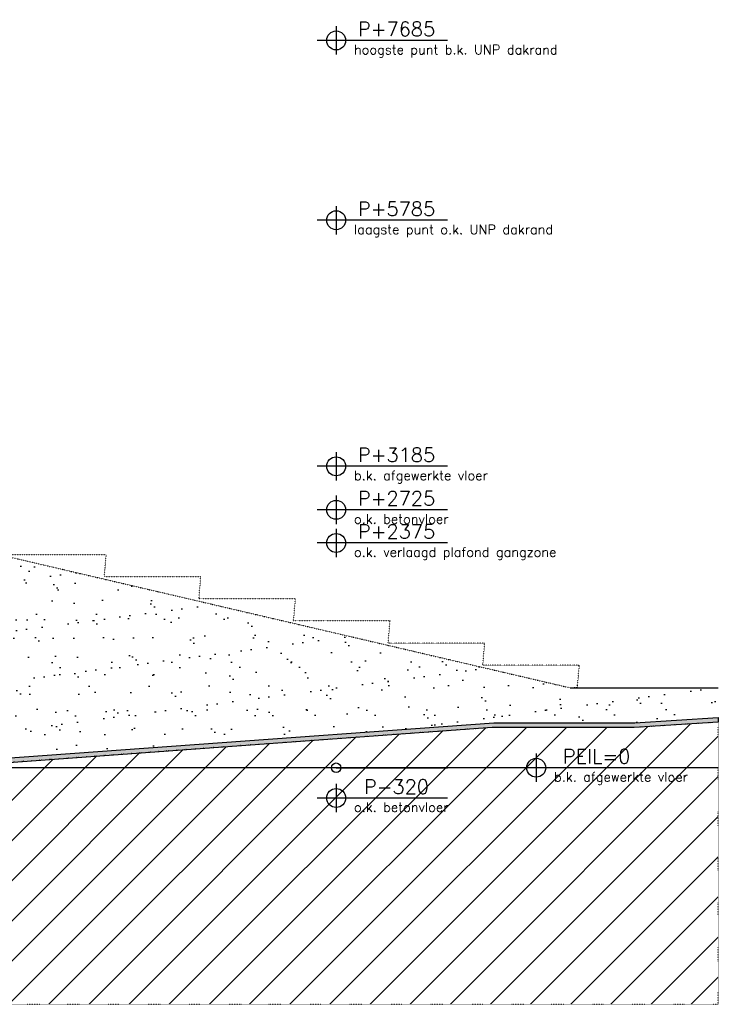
# Model space of a CAD drawing. Header units: millimetres. Extents: x -196137 to 115258, y -76805 to 9942.
# Tile 21 of 56: x 20298 to 27681, y -72307 to -61903. Entities that reach past the tile are written whole.
import ezdxf

# ---------------------------------------------------------------- set-up
doc = ezdxf.new("R2010")
doc.units = ezdxf.units.MM
doc.header["$LTSCALE"] = 0.5
doc.header["$PDMODE"] = 3
doc.header["$PDSIZE"] = 100
doc.linetypes.add('ACAD_ISO07W100', pattern=[3, 0, -3])
doc.linetypes.add('HIDDEN2', pattern=[4.7625, 3.175, -1.5875])
for name, color, linetype in [('arc. 252', 252, 'Continuous'), ('arc. 9', 9, 'Continuous'), ('inrichting terrein', 7, 'ACAD_ISO07W100'), ('maat 1.5mm', 210, 'Continuous'), ('pen 0.05mm', 7, 'Continuous'), ('pen 0.10mm', 6, 'Continuous'), ('pen 0.20mm', 2, 'Continuous'), ('tekst 1.0mm', 7, 'Continuous'), ('tekst 1.5mm', 210, 'Continuous')]:
    doc.layers.add(name, color=color, linetype=linetype)
doc.layers.add('hulplijn', color=140, linetype='Continuous', plot=False)
doc.styles.add('1.0mm tekst', font='romans.shx', dxfattribs={"height": 1})
doc.styles.add('1.5mm tekst', font='romans.shx', dxfattribs={"height": 1.5})
doc.dimstyles.new('peilmaat', dxfattribs={"dimtxt": 1.5, "dimasz": 1, "dimexe": 1.25, "dimexo": 0.625, "dimgap": 0.01, "dimtad": 0, "dimtih": 1, "dimtoh": 1, "dimdec": 0, "dimtxsty": '1.5mm tekst', "dimcen": 2.5, "dimse1": 1, "dimse2": 1, "dimsd1": 1, "dimsd2": 1, "dimclrd": 7, "dimclrt": 256, "dimadec": 0, "dimazin": 0, "dimtfac": 1, "dimtdec": 0, "dimtmove": 0, "dimatfit": 2, "dimfxl": 1, "dimarcsym": 0})

# ---------------------------------------------------------------- blocks, each defined once
blk = doc.blocks.new('*D247')
at = {"layer": 'defpoints', "color": 0, "transparency": 16777216}
for p in [(0, 2375), (108, 2375), (0, 0)]:
    blk.add_point(p, dxfattribs=at)
at = {"layer": 'maat 1.5mm', "transparency": 16777216, "insert": (638, 2496), "char_height": 150, "attachment_point": 5, "style": '1.5mm tekst'}
blk.add_mtext('P+2375', dxfattribs=at)
blk = doc.blocks.new('*D245')
at = {"layer": 'defpoints', "color": 0, "transparency": 16777216}
for p in [(0, 0), (0, -320), (637, -320)]:
    blk.add_point(p, dxfattribs=at)
at = {"layer": 'maat 1.5mm', "transparency": 16777216, "insert": (637, -201), "char_height": 150, "attachment_point": 5, "style": '1.5mm tekst'}
blk.add_mtext('P-320', dxfattribs=at)
blk = doc.blocks.new('peil0-100-GVA')
at = {"layer": 'pen 0.05mm'}
for p, q in [((0, 150), (0, -150)), ((1175, 0), (-200, 0))]:
    blk.add_line(p, q, dxfattribs=at)
blk.add_circle((0, 0), 100, dxfattribs=at)
at = {"layer": 'tekst 1.0mm', "style": '1.0mm tekst'}
blk.add_attdef('OMSCHRIJVING', (188, -147), '', height=100, dxfattribs=at)
at = {"layer": 'tekst 1.5mm', "insert": (638, 120), "char_height": 150, "width": 1133.7, "attachment_point": 5, "style": '1.5mm tekst'}
blk.add_mtext('PEIL=0', dxfattribs=at)
blk = doc.blocks.new('*D249')
at = {"layer": 'defpoints', "color": 0, "transparency": 16777216}
for p in [(0, 2725), (108, 2725), (0, 0)]:
    blk.add_point(p, dxfattribs=at)
at = {"layer": 'maat 1.5mm', "transparency": 16777216, "insert": (638, 2846), "char_height": 150, "attachment_point": 5, "style": '1.5mm tekst'}
blk.add_mtext('P+2725', dxfattribs=at)
blk = doc.blocks.new('*D251')
at = {"layer": 'defpoints', "color": 0, "transparency": 16777216}
for p in [(0, 3185), (108, 3185), (0, 0)]:
    blk.add_point(p, dxfattribs=at)
at = {"layer": 'maat 1.5mm', "transparency": 16777216, "insert": (638, 3306), "char_height": 150, "attachment_point": 5, "style": '1.5mm tekst'}
blk.add_mtext('P+3185', dxfattribs=at)
blk = doc.blocks.new('*D253')
at = {"layer": 'defpoints', "color": 0, "transparency": 16777216}
for p in [(0, 5785), (108, 5785), (0, 0)]:
    blk.add_point(p, dxfattribs=at)
at = {"layer": 'maat 1.5mm', "transparency": 16777216, "insert": (638, 5906), "char_height": 150, "attachment_point": 5, "style": '1.5mm tekst'}
blk.add_mtext('P+5785', dxfattribs=at)
blk = doc.blocks.new('*D255')
at = {"layer": 'defpoints', "color": 0, "transparency": 16777216}
for p in [(0, 7685), (108, 7685), (0, 0)]:
    blk.add_point(p, dxfattribs=at)
at = {"layer": 'maat 1.5mm', "transparency": 16777216, "insert": (638, 7806), "char_height": 150, "attachment_point": 5, "style": '1.5mm tekst'}
blk.add_mtext('P+7685', dxfattribs=at)
blk = doc.blocks.new('*U246')
at = {"layer": 'hulplijn'}
blk.add_line((0, 0), (1175, 0), dxfattribs=at)
blk.add_circle((0, 0), 50, dxfattribs=at)
at = {"layer": 'pen 0.05mm'}
for p, q in [((0, 2525), (0, 2225)), ((1175, 2375), (-200, 2375))]:
    blk.add_line(p, q, dxfattribs=at)
blk.add_circle((0, 2375), 100, dxfattribs=at)
at = {"layer": 'tekst 1.0mm', "style": '1.0mm tekst'}
blk.add_attdef('OMSCHRIJVING', (188.3, 2228.4), '', height=100, dxfattribs=at)
at = {"layer": 'maat 1.5mm'}
dim = blk.add_linear_dim(base=(107.9, 2375), p1=(0, 0), p2=(0, 2375), angle=90, dimstyle='peilmaat', override={"dimscale": 0, "dimpost": 'P+<>'}, dxfattribs=at)
dim.commit()
dim.dimension.update_dxf_attribs({"geometry": '*D247', "text_midpoint": (637.5, 2496.1), "dimtype": 160})
blk = doc.blocks.new('*U244')
at = {"layer": 'hulplijn'}
blk.add_line((0, 0), (1175, 0), dxfattribs=at)
blk.add_circle((0, 0), 50, dxfattribs=at)
at = {"layer": 'pen 0.05mm'}
for p, q in [((0, -170), (0, -470)), ((1175, -320), (-200, -320))]:
    blk.add_line(p, q, dxfattribs=at)
blk.add_circle((0, -320), 100, dxfattribs=at)
at = {"layer": 'tekst 1.0mm', "style": '1.0mm tekst'}
blk.add_attdef('OMSCHRIJVING', (188.3, -466.6), '', height=100, dxfattribs=at)
at = {"layer": 'maat 1.5mm'}
dim = blk.add_linear_dim(base=(637.5, -320), p1=(0, 0), p2=(0, -320), angle=90, dimstyle='peilmaat', override={"dimscale": 0, "dimpost": 'P-<>'}, dxfattribs=at)
dim.commit()
dim.dimension.update_dxf_attribs({"geometry": '*D245', "text_midpoint": (637.5, -201.3), "dimtype": 160})
blk = doc.blocks.new('*U248')
at = {"layer": 'hulplijn'}
blk.add_line((0, 0), (1175, 0), dxfattribs=at)
blk.add_circle((0, 0), 50, dxfattribs=at)
at = {"layer": 'pen 0.05mm'}
for p, q in [((0, 2875), (0, 2575)), ((1175, 2725), (-200, 2725))]:
    blk.add_line(p, q, dxfattribs=at)
blk.add_circle((0, 2725), 100, dxfattribs=at)
at = {"layer": 'tekst 1.0mm', "style": '1.0mm tekst'}
blk.add_attdef('OMSCHRIJVING', (188.3, 2578.4), '', height=100, dxfattribs=at)
at = {"layer": 'maat 1.5mm'}
dim = blk.add_linear_dim(base=(107.9, 2725), p1=(0, 0), p2=(0, 2725), angle=90, dimstyle='peilmaat', override={"dimscale": 0, "dimpost": 'P+<>'}, dxfattribs=at)
dim.commit()
dim.dimension.update_dxf_attribs({"geometry": '*D249', "text_midpoint": (637.5, 2846.1), "dimtype": 160})
blk = doc.blocks.new('*U250')
at = {"layer": 'hulplijn'}
blk.add_line((0, 0), (1175, 0), dxfattribs=at)
blk.add_circle((0, 0), 50, dxfattribs=at)
at = {"layer": 'pen 0.05mm'}
for p, q in [((0, 3335), (0, 3035)), ((1175, 3185), (-200, 3185))]:
    blk.add_line(p, q, dxfattribs=at)
blk.add_circle((0, 3185), 100, dxfattribs=at)
at = {"layer": 'tekst 1.0mm', "style": '1.0mm tekst'}
blk.add_attdef('OMSCHRIJVING', (188.3, 3038.4), '', height=100, dxfattribs=at)
at = {"layer": 'maat 1.5mm'}
dim = blk.add_linear_dim(base=(107.9, 3185), p1=(0, 0), p2=(0, 3185), angle=90, dimstyle='peilmaat', override={"dimscale": 0, "dimpost": 'P+<>'}, dxfattribs=at)
dim.commit()
dim.dimension.update_dxf_attribs({"geometry": '*D251', "text_midpoint": (637.5, 3306.1), "dimtype": 160})
blk = doc.blocks.new('*U252')
at = {"layer": 'hulplijn'}
blk.add_line((0, 0), (1175, 0), dxfattribs=at)
blk.add_circle((0, 0), 50, dxfattribs=at)
at = {"layer": 'pen 0.05mm'}
for p, q in [((0, 5935), (0, 5635)), ((1175, 5785), (-200, 5785))]:
    blk.add_line(p, q, dxfattribs=at)
blk.add_circle((0, 5785), 100, dxfattribs=at)
at = {"layer": 'tekst 1.0mm', "style": '1.0mm tekst'}
blk.add_attdef('OMSCHRIJVING', (188.3, 5638.4), '', height=100, dxfattribs=at)
at = {"layer": 'maat 1.5mm'}
dim = blk.add_linear_dim(base=(107.9, 5785), p1=(0, 0), p2=(0, 5785), angle=90, dimstyle='peilmaat', override={"dimscale": 0, "dimpost": 'P+<>'}, dxfattribs=at)
dim.commit()
dim.dimension.update_dxf_attribs({"geometry": '*D253', "text_midpoint": (637.5, 5906.1), "dimtype": 160})
blk = doc.blocks.new('*U254')
at = {"layer": 'hulplijn'}
blk.add_line((0, 0), (1175, 0), dxfattribs=at)
blk.add_circle((0, 0), 50, dxfattribs=at)
at = {"layer": 'pen 0.05mm'}
for p, q in [((0, 7835), (0, 7535)), ((1175, 7685), (-200, 7685))]:
    blk.add_line(p, q, dxfattribs=at)
blk.add_circle((0, 7685), 100, dxfattribs=at)
at = {"layer": 'tekst 1.0mm', "style": '1.0mm tekst'}
blk.add_attdef('OMSCHRIJVING', (188.3, 7538.4), '', height=100, dxfattribs=at)
at = {"layer": 'maat 1.5mm'}
dim = blk.add_linear_dim(base=(107.9, 7685), p1=(0, 0), p2=(0, 7685), angle=90, dimstyle='peilmaat', override={"dimscale": 0, "dimpost": 'P+<>'}, dxfattribs=at)
dim.commit()
dim.dimension.update_dxf_attribs({"geometry": '*D255', "text_midpoint": (637.5, 7806.1), "dimtype": 160})

msp = doc.modelspace()

# ---------------------------------------------------------------- hatches: boundary and pattern name
at = {"layer": 'arc. 252'}
msp.add_hatch(color=256, dxfattribs=at).paths.add_polyline_path([(17192.1, -69827.1), (18492.1, -69827.2), (25309.7, -69332.1), (26799.5, -69332.1), (27677.9, -69276.7), (27681.1, -69326.6), (26792.1, -69382.1), (25292.1, -69382.1), (18492.1, -69877.4), (17192.1, -69877.1)])
at = {"layer": 'arc. 9'}
h = msp.add_hatch(dxfattribs=at)
h.set_pattern_fill('AR-SAND', color=256, scale=8)
h.paths.add_polyline_path([(16212.1, -66652.1), (26120.6, -68964), (27677.9, -68964), (27677.9, -69276.7), (26799.5, -69332.1), (25292.1, -69332.1), (18490.3, -69822.4), (17292.1, -69822.1), (16292.1, -69822.1), (16212.1, -69815.4)])
at = {"layer": 'inrichting terrein', "ltscale": 0.5}
h = msp.add_hatch(dxfattribs=at)
h.set_pattern_fill('_USER', color=256, scale=300, angle=45, style=0, pattern_type=0)
h.set_pattern_definition([(45, (0, 0), (-212.132, 212.132), [])])
h.paths.add_polyline_path([(27681.1, -69382.1), (27681.1, -69326.6), (26792.1, -69382.1), (25292.1, -69382.1), (18492.1, -69872.4), (17192.1, -69872.4), (17292.1, -70182.1), (16192.1, -70182.1), (16192.1, -70277.1), (15465.5, -70277.1), (-26762.7, -70277.1), (-26775.9, -70222.1), (-28767.9, -70222.1), (-28767.9, -70182.1), (-28767.9, -69877.1), (-31644.2, -69872.1), (-34556.8, -69877.1), (-34556.8, -72307.1), (27681.1, -72307.1)])

# ---------------------------------------------------------------- linework, layer by layer
at = {"layer": 'inrichting terrein', "ltscale": 0.3}
for points in [[(16212.1, -66652.1), (26120.6, -68964), (26191.3, -68957.1)], [(26191.3, -68957.1), (26191.3, -68957.1), (26212.1, -68728.3), (26212.1, -68723.6), (25192.1, -68723.6), (25212.1, -68490.1), (24192.1, -68490.1), (24212.1, -68256.6), (23192.1, -68256.6), (23212.1, -68023.1), (22192.1, -68023.1), (22212.1, -67789.6), (21192.1, -67789.6), (21212.1, -67556.1), (20192.1, -67556.1)]]:
    msp.add_lwpolyline(points, dxfattribs=at)
at = {"layer": 'inrichting terrein'}
msp.add_lwpolyline([(27681.1, -69382.1), (27681.1, -69326.6), (26792.1, -69382.1), (25292.1, -69382.1), (18492.1, -69872.4), (17192.1, -69872.4), (17292.1, -70182.1), (16192.1, -70182.1), (16192.1, -70277.1), (15465.5, -70277.1), (15465.5, -70277.1), (-26762.7, -70277.1), (-26762.7, -70277.1), (-26775.9, -70222.1), (-28767.9, -70222.1), (-28767.9, -70182.1), (-28767.9, -69877.1), (-31644.2, -69872.1), (-34556.8, -69877.1), (-34556.8, -72307.1), (27681.1, -72307.1)], close=True, dxfattribs=at)
at = {"layer": 'pen 0.10mm'}
msp.add_lwpolyline([(26120.6, -68964), (27677.9, -68964)], dxfattribs=at)
at = {"layer": 'pen 0.20mm', "linetype": 'HIDDEN2'}
msp.add_line((27681.1, -69807.1), (-34556.8, -69807.1), dxfattribs=at)
at = {"layer": 'pen 0.20mm'}
msp.add_lwpolyline([(17192.1, -69827.1), (18492.1, -69827.2), (25309.7, -69332.1), (26799.5, -69332.1), (27677.9, -69276.7), (27681.1, -69326.6), (26792.1, -69382.1), (25292.1, -69382.1), (18492.1, -69877.4), (17192.1, -69877.1)], close=True, dxfattribs=at)

# ---------------------------------------------------------------- block references
for name, p, values in [('*U254', (23642.7, -69807.1), {'OMSCHRIJVING': 'hoogste punt b.k. UNP dakrand'}), ('*U252', (23642.7, -69807.1), {'OMSCHRIJVING': 'laagste punt o.k. UNP dakrand'}), ('*U250', (23642.7, -69807.1), {'OMSCHRIJVING': 'b.k. afgewerkte vloer'}), ('*U248', (23642.7, -69807.1), {'OMSCHRIJVING': 'o.k. betonvloer'}), ('*U246', (23642.7, -69807.1), {'OMSCHRIJVING': 'o.k. verlaagd plafond gangzone'}), ('peil0-100-GVA', (25756.8, -69807.1), {'OMSCHRIJVING': 'b.k. afgewerkte vloer'}), ('*U244', (23642.7, -69807.1), {'OMSCHRIJVING': 'o.k. betonvloer'})]:
    msp.add_blockref(name, p).add_auto_attribs(values)

doc.saveas('drawing.dxf')
